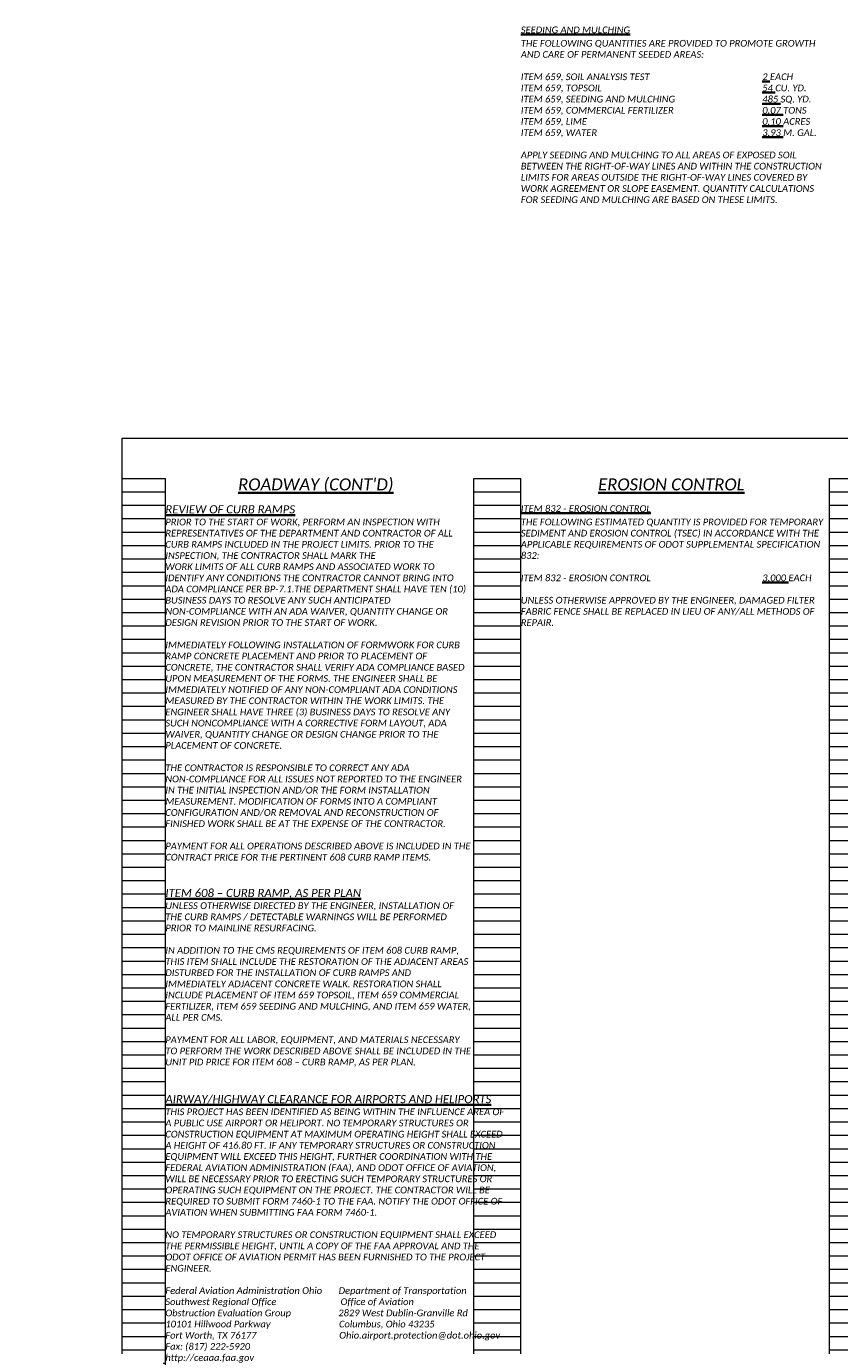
# Model space of a CAD drawing. Header units: feet. Extents: x 4003 to 4118, y 192 to 234.
# Tile 4 of 8: x 4039 to 4056, y 206 to 234. Entities that reach past the tile are written whole.
import ezdxf

# ---------------------------------------------------------------- set-up
doc = ezdxf.new("R2010")
doc.units = ezdxf.units.FT
doc.header["$MEASUREMENT"] = 0
doc.layers.get('Defpoints').update_dxf_attribs({"lineweight": 15})
doc.layers.add('0_Mview', color=7, linetype='Continuous', lineweight=15, plot=False)
doc.layers.add('SC_Scratch1', color=7, linetype='Continuous', lineweight=15, plot=False)
doc.layers.add('TX_P_5', color=7, linetype='Continuous', lineweight=35)
doc.styles.add('P_Slanted - Normal Fixed Spacing', font='calibrii.ttf', dxfattribs={"height": 0.14})
doc.styles.add('P_Slanted - Sub Title', font='calibrii.ttf', dxfattribs={"height": 0.17})

# ---------------------------------------------------------------- blocks, each defined once
blk = doc.blocks.new('4COL')
at = {"layer": 'Defpoints', "color": 3, "linetype": 'Continuous'}
for p, q in [((2, 0.98), (2, 21.14)), ((2, 21.14), (2.9, 21.14)), ((2.9, 0.98), (2.9, 21.14)), ((9.34, 0.98), (9.34, 21.14)), ((9.34, 21.14), (10.32, 21.14)), ((10.32, 0.98), (10.32, 21.14)), ((16.76, 0.98), (16.76, 21.14)), ((16.76, 21.14), (17.74, 21.14)), ((17.74, 0.98), (17.74, 21.14)), ((24.18, 0.98), (24.18, 21.14)), ((24.18, 21.14), (25.16, 21.14)), ((25.16, 0.98), (25.16, 21.14)), ((31.6, 0.98), (31.6, 21.14)), ((31.6, 21.14), (32.5, 21.14)), ((32.5, 0.98), (32.5, 21.14)), ((2, 20.86), (2.9, 20.86)), ((9.34, 20.86), (10.32, 20.86)), ((16.76, 20.86), (17.74, 20.86)), ((24.18, 20.86), (25.16, 20.86)), ((31.6, 20.86), (32.5, 20.86)), ((2, 20.58), (2.9, 20.58)), ((9.34, 20.58), (10.32, 20.58)), ((16.76, 20.58), (17.74, 20.58)), ((24.18, 20.58), (25.16, 20.58)), ((31.6, 20.58), (32.5, 20.58)), ((2, 20.3), (2.9, 20.3)), ((9.34, 20.3), (10.32, 20.3)), ((16.76, 20.3), (17.74, 20.3)), ((24.18, 20.3), (25.16, 20.3)), ((31.6, 20.3), (32.5, 20.3)), ((2, 20.02), (2.9, 20.02)), ((9.34, 20.02), (10.32, 20.02)), ((16.76, 20.02), (17.74, 20.02)), ((24.18, 20.02), (25.16, 20.02)), ((31.6, 20.02), (32.5, 20.02)), ((2, 19.74), (2.9, 19.74)), ((9.34, 19.74), (10.32, 19.74)), ((16.76, 19.74), (17.74, 19.74)), ((24.18, 19.74), (25.16, 19.74)), ((31.6, 19.74), (32.5, 19.74)), ((2, 19.46), (2.9, 19.46)), ((9.34, 19.46), (10.32, 19.46)), ((16.76, 19.46), (17.74, 19.46)), ((24.18, 19.46), (25.16, 19.46)), ((31.6, 19.46), (32.5, 19.46)), ((2, 19.18), (2.9, 19.18)), ((9.34, 19.18), (10.32, 19.18)), ((16.76, 19.18), (17.74, 19.18)), ((24.18, 19.18), (25.16, 19.18)), ((31.6, 19.18), (32.5, 19.18)), ((2, 18.9), (2.9, 18.9)), ((9.34, 18.9), (10.32, 18.9)), ((16.76, 18.9), (17.74, 18.9)), ((24.18, 18.9), (25.16, 18.9)), ((31.6, 18.9), (32.5, 18.9)), ((2, 18.62), (2.9, 18.62)), ((9.34, 18.62), (10.32, 18.62)), ((16.76, 18.62), (17.74, 18.62)), ((24.18, 18.62), (25.16, 18.62)), ((31.6, 18.62), (32.5, 18.62)), ((2, 18.34), (2.9, 18.34)), ((9.34, 18.34), (10.32, 18.34)), ((16.76, 18.34), (17.74, 18.34)), ((24.18, 18.34), (25.16, 18.34)), ((31.6, 18.34), (32.5, 18.34)), ((2, 18.06), (2.9, 18.06)), ((9.34, 18.06), (10.32, 18.06)), ((16.76, 18.06), (17.74, 18.06)), ((24.18, 18.06), (25.16, 18.06)), ((31.6, 18.06), (32.5, 18.06)), ((2, 17.78), (2.9, 17.78)), ((9.34, 17.78), (10.32, 17.78)), ((16.76, 17.78), (17.74, 17.78)), ((24.18, 17.78), (25.16, 17.78)), ((31.6, 17.78), (32.5, 17.78)), ((2, 17.5), (2.9, 17.5)), ((9.34, 17.5), (10.32, 17.5)), ((16.76, 17.5), (17.74, 17.5)), ((24.18, 17.5), (25.16, 17.5)), ((31.6, 17.5), (32.5, 17.5)), ((2, 17.22), (2.9, 17.22)), ((9.34, 17.22), (10.32, 17.22)), ((16.76, 17.22), (17.74, 17.22)), ((24.18, 17.22), (25.16, 17.22)), ((31.6, 17.22), (32.5, 17.22)), ((2, 16.94), (2.9, 16.94)), ((9.34, 16.94), (10.32, 16.94)), ((16.76, 16.94), (17.74, 16.94)), ((24.18, 16.94), (25.16, 16.94)), ((31.6, 16.94), (32.5, 16.94)), ((2, 16.66), (2.9, 16.66)), ((9.34, 16.66), (10.32, 16.66)), ((16.76, 16.66), (17.74, 16.66)), ((24.18, 16.66), (25.16, 16.66)), ((31.6, 16.66), (32.5, 16.66)), ((2, 16.38), (2.9, 16.38)), ((9.34, 16.38), (10.32, 16.38)), ((16.76, 16.38), (17.74, 16.38)), ((24.18, 16.38), (25.16, 16.38)), ((31.6, 16.38), (32.5, 16.38)), ((2, 16.1), (2.9, 16.1)), ((9.34, 16.1), (10.32, 16.1)), ((16.76, 16.1), (17.74, 16.1)), ((24.18, 16.1), (25.16, 16.1)), ((31.6, 16.1), (32.5, 16.1)), ((2, 15.82), (2.9, 15.82)), ((9.34, 15.82), (10.32, 15.82)), ((16.76, 15.82), (17.74, 15.82)), ((24.18, 15.82), (25.16, 15.82)), ((31.6, 15.82), (32.5, 15.82)), ((2, 15.54), (2.9, 15.54)), ((9.34, 15.54), (10.32, 15.54)), ((16.76, 15.54), (17.74, 15.54)), ((24.18, 15.54), (25.16, 15.54)), ((31.6, 15.54), (32.5, 15.54)), ((2, 15.26), (2.9, 15.26)), ((9.34, 15.26), (10.32, 15.26)), ((16.76, 15.26), (17.74, 15.26)), ((24.18, 15.26), (25.16, 15.26)), ((31.6, 15.26), (32.5, 15.26)), ((2, 14.98), (2.9, 14.98)), ((9.34, 14.98), (10.32, 14.98)), ((16.76, 14.98), (17.74, 14.98)), ((24.18, 14.98), (25.16, 14.98)), ((31.6, 14.98), (32.5, 14.98)), ((2, 14.7), (2.9, 14.7)), ((9.34, 14.7), (10.32, 14.7)), ((16.76, 14.7), (17.74, 14.7)), ((24.18, 14.7), (25.16, 14.7)), ((31.6, 14.7), (32.5, 14.7)), ((2, 14.42), (2.9, 14.42)), ((9.34, 14.42), (10.32, 14.42)), ((16.76, 14.42), (17.74, 14.42)), ((24.18, 14.42), (25.16, 14.42)), ((31.6, 14.42), (32.5, 14.42)), ((2, 14.14), (2.9, 14.14)), ((9.34, 14.14), (10.32, 14.14)), ((16.76, 14.14), (17.74, 14.14)), ((24.18, 14.14), (25.16, 14.14)), ((31.6, 14.14), (32.5, 14.14)), ((2, 13.86), (2.9, 13.86)), ((9.34, 13.86), (10.32, 13.86)), ((16.76, 13.86), (17.74, 13.86)), ((24.18, 13.86), (25.16, 13.86)), ((31.6, 13.86), (32.5, 13.86)), ((2, 13.58), (2.9, 13.58)), ((9.34, 13.58), (10.32, 13.58)), ((16.76, 13.58), (17.74, 13.58)), ((24.18, 13.58), (25.16, 13.58)), ((31.6, 13.58), (32.5, 13.58)), ((2, 13.3), (2.9, 13.3)), ((9.34, 13.3), (10.32, 13.3)), ((16.76, 13.3), (17.74, 13.3)), ((24.18, 13.3), (25.16, 13.3)), ((31.6, 13.3), (32.5, 13.3)), ((2, 13.02), (2.9, 13.02)), ((9.34, 13.02), (10.32, 13.02)), ((16.76, 13.02), (17.74, 13.02)), ((24.18, 13.02), (25.16, 13.02)), ((31.6, 13.02), (32.5, 13.02)), ((2, 12.74), (2.9, 12.74)), ((9.34, 12.74), (10.32, 12.74)), ((16.76, 12.74), (17.74, 12.74)), ((24.18, 12.74), (25.16, 12.74)), ((31.6, 12.74), (32.5, 12.74)), ((2, 12.46), (2.9, 12.46)), ((9.34, 12.46), (10.32, 12.46)), ((16.76, 12.46), (17.74, 12.46)), ((24.18, 12.46), (25.16, 12.46)), ((31.6, 12.46), (32.5, 12.46)), ((2, 12.18), (2.9, 12.18)), ((9.34, 12.18), (10.32, 12.18)), ((16.76, 12.18), (17.74, 12.18)), ((24.18, 12.18), (25.16, 12.18)), ((31.6, 12.18), (32.5, 12.18)), ((2, 11.9), (2.9, 11.9)), ((9.34, 11.9), (10.32, 11.9)), ((16.76, 11.9), (17.74, 11.9)), ((24.18, 11.9), (25.16, 11.9)), ((31.6, 11.9), (32.5, 11.9)), ((2, 11.62), (2.9, 11.62)), ((9.34, 11.62), (10.32, 11.62)), ((16.76, 11.62), (17.74, 11.62)), ((24.18, 11.62), (25.16, 11.62)), ((31.6, 11.62), (32.5, 11.62)), ((2, 11.34), (2.9, 11.34)), ((9.34, 11.34), (10.32, 11.34)), ((16.76, 11.34), (17.74, 11.34)), ((24.18, 11.34), (25.16, 11.34)), ((31.6, 11.34), (32.5, 11.34)), ((2, 11.06), (2.9, 11.06)), ((9.34, 11.06), (10.32, 11.06)), ((16.76, 11.06), (17.74, 11.06)), ((24.18, 11.06), (25.16, 11.06)), ((31.6, 11.06), (32.5, 11.06)), ((2, 10.78), (2.9, 10.78)), ((9.34, 10.78), (10.32, 10.78)), ((16.76, 10.78), (17.74, 10.78)), ((24.18, 10.78), (25.16, 10.78)), ((31.6, 10.78), (32.5, 10.78)), ((2, 10.5), (2.9, 10.5)), ((9.34, 10.5), (10.32, 10.5)), ((16.76, 10.5), (17.74, 10.5)), ((24.18, 10.5), (25.16, 10.5)), ((31.6, 10.5), (32.5, 10.5)), ((2, 10.22), (2.9, 10.22)), ((9.34, 10.22), (10.32, 10.22)), ((16.76, 10.22), (17.74, 10.22)), ((24.18, 10.22), (25.16, 10.22)), ((31.6, 10.22), (32.5, 10.22)), ((2, 9.94), (2.9, 9.94)), ((9.34, 9.94), (10.32, 9.94)), ((16.76, 9.94), (17.74, 9.94)), ((24.18, 9.94), (25.16, 9.94)), ((31.6, 9.94), (32.5, 9.94)), ((2, 9.66), (2.9, 9.66)), ((9.34, 9.66), (10.32, 9.66)), ((16.76, 9.66), (17.74, 9.66)), ((24.18, 9.66), (25.16, 9.66)), ((31.6, 9.66), (32.5, 9.66)), ((2, 9.38), (2.9, 9.38)), ((9.34, 9.38), (10.32, 9.38)), ((16.76, 9.38), (17.74, 9.38)), ((24.18, 9.38), (25.16, 9.38)), ((31.6, 9.38), (32.5, 9.38)), ((2, 9.1), (2.9, 9.1)), ((9.34, 9.1), (10.32, 9.1)), ((16.76, 9.1), (17.74, 9.1)), ((24.18, 9.1), (25.16, 9.1)), ((31.6, 9.1), (32.5, 9.1)), ((2, 8.82), (2.9, 8.82)), ((9.34, 8.82), (10.32, 8.82)), ((16.76, 8.82), (17.74, 8.82)), ((24.18, 8.82), (25.16, 8.82)), ((31.6, 8.82), (32.5, 8.82)), ((2, 8.54), (2.9, 8.54)), ((9.34, 8.54), (10.32, 8.54)), ((16.76, 8.54), (17.74, 8.54)), ((24.18, 8.54), (25.16, 8.54)), ((31.6, 8.54), (32.5, 8.54)), ((2, 8.26), (2.9, 8.26)), ((9.34, 8.26), (10.32, 8.26)), ((16.76, 8.26), (17.74, 8.26)), ((24.18, 8.26), (25.16, 8.26)), ((31.6, 8.26), (32.5, 8.26)), ((2, 7.98), (2.9, 7.98)), ((9.34, 7.98), (10.32, 7.98)), ((16.76, 7.98), (17.74, 7.98)), ((24.18, 7.98), (25.16, 7.98)), ((31.6, 7.98), (32.5, 7.98)), ((2, 7.7), (2.9, 7.7)), ((9.34, 7.7), (10.32, 7.7)), ((16.76, 7.7), (17.74, 7.7)), ((24.18, 7.7), (25.16, 7.7)), ((31.6, 7.7), (32.5, 7.7)), ((2, 7.42), (2.9, 7.42)), ((9.34, 7.42), (10.32, 7.42)), ((16.76, 7.42), (17.74, 7.42)), ((24.18, 7.42), (25.16, 7.42)), ((31.6, 7.42), (32.5, 7.42)), ((2, 7.14), (2.9, 7.14)), ((9.34, 7.14), (10.32, 7.14)), ((16.76, 7.14), (17.74, 7.14)), ((24.18, 7.14), (25.16, 7.14)), ((31.6, 7.14), (32.5, 7.14)), ((2, 6.86), (2.9, 6.86)), ((9.34, 6.86), (10.32, 6.86)), ((16.76, 6.86), (17.74, 6.86)), ((24.18, 6.86), (25.16, 6.86)), ((31.6, 6.86), (32.5, 6.86)), ((2, 6.58), (2.9, 6.58)), ((9.34, 6.58), (10.32, 6.58)), ((16.76, 6.58), (17.74, 6.58)), ((24.18, 6.58), (25.16, 6.58)), ((31.6, 6.58), (32.5, 6.58)), ((2, 6.3), (2.9, 6.3)), ((9.34, 6.3), (10.32, 6.3)), ((16.76, 6.3), (17.74, 6.3)), ((24.18, 6.3), (25.16, 6.3)), ((31.6, 6.3), (32.5, 6.3)), ((2, 6.02), (2.9, 6.02)), ((9.34, 6.02), (10.32, 6.02)), ((16.76, 6.02), (17.74, 6.02)), ((24.18, 6.02), (25.16, 6.02)), ((31.6, 6.02), (32.5, 6.02)), ((2, 5.74), (2.9, 5.74)), ((9.34, 5.74), (10.32, 5.74)), ((16.76, 5.74), (17.74, 5.74)), ((24.18, 5.74), (25.16, 5.74)), ((31.6, 5.74), (32.5, 5.74)), ((2, 5.46), (2.9, 5.46)), ((9.34, 5.46), (10.32, 5.46)), ((16.76, 5.46), (17.74, 5.46)), ((24.18, 5.46), (25.16, 5.46)), ((31.6, 5.46), (32.5, 5.46)), ((2, 5.18), (2.9, 5.18)), ((9.34, 5.18), (10.32, 5.18)), ((16.76, 5.18), (17.74, 5.18)), ((24.18, 5.18), (25.16, 5.18)), ((31.6, 5.18), (32.5, 5.18)), ((2, 4.9), (2.9, 4.9)), ((9.34, 4.9), (10.32, 4.9)), ((16.76, 4.9), (17.74, 4.9)), ((24.18, 4.9), (25.16, 4.9)), ((31.6, 4.9), (32.5, 4.9)), ((2, 4.62), (2.9, 4.62)), ((9.34, 4.62), (10.32, 4.62)), ((16.76, 4.62), (17.74, 4.62)), ((24.18, 4.62), (25.16, 4.62)), ((31.6, 4.62), (32.5, 4.62)), ((2, 4.34), (2.9, 4.34)), ((9.34, 4.34), (10.32, 4.34)), ((16.76, 4.34), (17.74, 4.34)), ((24.18, 4.34), (25.16, 4.34)), ((31.6, 4.34), (32.5, 4.34)), ((2, 4.06), (2.9, 4.06)), ((9.34, 4.06), (10.32, 4.06)), ((16.76, 4.06), (17.74, 4.06)), ((24.18, 4.06), (25.16, 4.06)), ((31.6, 4.06), (32.5, 4.06)), ((2, 3.78), (2.9, 3.78)), ((9.34, 3.78), (10.32, 3.78)), ((16.76, 3.78), (17.74, 3.78)), ((24.18, 3.78), (25.16, 3.78)), ((31.6, 3.78), (32.5, 3.78)), ((2, 3.5), (2.9, 3.5)), ((9.34, 3.5), (10.32, 3.5)), ((16.76, 3.5), (17.74, 3.5)), ((24.18, 3.5), (25.16, 3.5)), ((31.6, 3.5), (32.5, 3.5)), ((2, 3.22), (2.9, 3.22)), ((9.34, 3.22), (10.32, 3.22)), ((16.76, 3.22), (17.74, 3.22)), ((24.18, 3.22), (25.16, 3.22)), ((31.6, 3.22), (32.5, 3.22)), ((2, 2.94), (2.9, 2.94)), ((9.34, 2.94), (10.32, 2.94)), ((16.76, 2.94), (17.74, 2.94)), ((24.18, 2.94), (25.16, 2.94)), ((31.6, 2.94), (32.5, 2.94)), ((2, 2.66), (2.9, 2.66)), ((9.34, 2.66), (10.32, 2.66)), ((16.76, 2.66), (17.74, 2.66)), ((24.18, 2.66), (25.16, 2.66)), ((31.6, 2.66), (32.5, 2.66)), ((2, 2.38), (2.9, 2.38)), ((9.34, 2.38), (10.32, 2.38)), ((16.76, 2.38), (17.74, 2.38)), ((24.18, 2.38), (25.16, 2.38)), ((31.6, 2.38), (32.5, 2.38)), ((2, 2.1), (2.9, 2.1)), ((9.34, 2.1), (10.32, 2.1)), ((16.76, 2.1), (17.74, 2.1)), ((24.18, 2.1), (25.16, 2.1)), ((31.6, 2.1), (32.5, 2.1)), ((2, 1.82), (2.9, 1.82)), ((9.34, 1.82), (10.32, 1.82)), ((16.76, 1.82), (17.74, 1.82)), ((24.18, 1.82), (25.16, 1.82)), ((31.6, 1.82), (32.5, 1.82)), ((2, 1.54), (2.9, 1.54)), ((9.34, 1.54), (10.32, 1.54)), ((16.76, 1.54), (17.74, 1.54)), ((24.18, 1.54), (25.16, 1.54)), ((31.6, 1.54), (32.5, 1.54)), ((2, 1.26), (2.9, 1.26)), ((9.34, 1.26), (10.32, 1.26)), ((16.76, 1.26), (17.74, 1.26)), ((24.18, 1.26), (25.16, 1.26)), ((31.6, 1.26), (32.5, 1.26)), ((2, 0.98), (2.9, 0.98)), ((9.34, 0.98), (10.32, 0.98)), ((16.76, 0.98), (17.74, 0.98)), ((24.18, 0.98), (25.16, 0.98)), ((31.6, 0.98), (32.5, 0.98))]:
    blk.add_line(p, q, dxfattribs=at)
blk.add_point((0, 0), dxfattribs=at)

msp = doc.modelspace()

# ---------------------------------------------------------------- linework, layer by layer
at = {"layer": 'SC_Scratch1'}
msp.add_lwpolyline([(4041.08, 225.164), (4071.58, 225.164), (4071.58, 204.164), (4041.08, 204.164)], close=True, dxfattribs=at)

# ---------------------------------------------------------------- block references
at = {"layer": '0_Mview'}
msp.add_blockref('4COL', (4039.08, 203.184), dxfattribs=at)

# ---------------------------------------------------------------- texts
at = {"layer": 'TX_P_5'}
for s, insert, char_height, width, attachment_point, style in [('{\\LSEEDING AND MULCHING}', (4049.4, 233.764), 0.14, 6.22655, 1, 'P_Slanted - Sub Title'), ('THE FOLLOWING QUANTITIES ARE PROVIDED TO PROMOTE GROWTH AND CARE OF PERMANENT SEEDED AREAS:\\P\\P\\pxt36;ITEM 659, SOIL ANALYSIS TEST^I{\\L2} EACH\\PITEM 659, TOPSOIL^I{\\L54} CU. YD.\\PITEM 659, SEEDING AND MULCHING^I{\\L485} SQ. YD.\\PITEM 659, COMMERCIAL FERTILIZER^I{\\L0.07} TONS\\PITEM 659, LIME^I{\\L0.10} ACRES\\PITEM 659, WATER ^I{\\L3.93} M. GAL.\\P\\P\\ptz;APPLY SEEDING AND MULCHING TO ALL AREAS OF EXPOSED SOIL BETWEEN THE RIGHT-OF-WAY LINES AND WITHIN THE CONSTRUCTION LIMITS FOR AREAS OUTSIDE THE RIGHT-OF-WAY LINES COVERED BY WORK AGREEMENT OR SLOPE EASEMENT. QUANTITY CALCULATIONS FOR SEEDING AND MULCHING ARE BASED ON THESE LIMITS.', (4049.4, 233.484), 0.14, 6.40401, 1, 'P_Slanted - Normal Fixed Spacing'), ("{\\LROADWAY (CONT'D)}", (4045.12, 224.324), 0.25, 3.65741, 2, 'P_Slanted - Sub Title'), ('{\\LEROSION CONTROL}', (4052.54, 224.324), 0.25, 3.65741, 2, 'P_Slanted - Sub Title'), ('{\\LREVIEW OF CURB RAMPS}', (4041.98, 223.764), 0.17, 5.79377, 1, 'P_Slanted - Sub Title'), ('{\\LITEM 832 - EROSION CONTROL}', (4049.4, 223.764), 0.14, 6.22655, 1, 'P_Slanted - Sub Title'), ('PRIOR TO THE START OF WORK, PERFORM AN INSPECTION WITH REPRESENTATIVES OF THE DEPARTMENT AND CONTRACTOR OF ALL CURB RAMPS INCLUDED IN THE PROJECT LIMITS. PRIOR TO THE INSPECTION, THE CONTRACTOR SHALL MARK THE\\PWORK LIMITS OF ALL CURB RAMPS AND ASSOCIATED WORK TO IDENTIFY ANY CONDITIONS THE CONTRACTOR CANNOT BRING INTO ADA COMPLIANCE PER BP-7.1.THE DEPARTMENT SHALL HAVE TEN (10) BUSINESS DAYS TO RESOLVE ANY SUCH ANTICIPATED NON-COMPLIANCE WITH AN ADA WAIVER, QUANTITY CHANGE OR DESIGN REVISION PRIOR TO THE START OF WORK.\\P\\PIMMEDIATELY FOLLOWING INSTALLATION OF FORMWORK FOR CURB RAMP CONCRETE PLACEMENT AND PRIOR TO PLACEMENT OF CONCRETE, THE CONTRACTOR SHALL VERIFY ADA COMPLIANCE BASED UPON MEASUREMENT OF THE FORMS. THE ENGINEER SHALL BE IMMEDIATELY NOTIFIED OF ANY NON-COMPLIANT ADA CONDITIONS MEASURED BY THE CONTRACTOR WITHIN THE WORK LIMITS. THE\\PENGINEER SHALL HAVE THREE (3) BUSINESS DAYS TO RESOLVE ANY SUCH NONCOMPLIANCE WITH A CORRECTIVE FORM LAYOUT, ADA WAIVER, QUANTITY CHANGE OR DESIGN CHANGE PRIOR TO THE PLACEMENT OF CONCRETE.\\P\\PTHE CONTRACTOR IS RESPONSIBLE TO CORRECT ANY ADA NON-COMPLIANCE FOR ALL ISSUES NOT REPORTED TO THE ENGINEER IN THE INITIAL INSPECTION AND/OR THE FORM INSTALLATION MEASUREMENT. MODIFICATION OF FORMS INTO A COMPLIANT CONFIGURATION AND/OR REMOVAL AND RECONSTRUCTION OF FINISHED WORK SHALL BE AT THE EXPENSE OF THE CONTRACTOR.\\P\\PPAYMENT FOR ALL OPERATIONS DESCRIBED ABOVE IS INCLUDED IN THE CONTRACT PRICE FOR THE PERTINENT 608 CURB RAMP ITEMS. ', (4041.98, 223.484), 0.14, 6.40401, 1, 'P_Slanted - Normal Fixed Spacing'), ('THE FOLLOWING ESTIMATED QUANTITY IS PROVIDED FOR TEMPORARY SEDIMENT AND EROSION CONTROL (TSEC) IN ACCORDANCE WITH THE APPLICABLE REQUIREMENTS OF ODOT SUPPLEMENTAL SPECIFICATION 832:\\P\\PITEM 832 - EROSION CONTROL^I^I^I^I^I{\\L3,000} EACH\\P\\PUNLESS OTHERWISE APPROVED BY THE ENGINEER, DAMAGED FILTER FABRIC FENCE SHALL BE REPLACED IN LIEU OF ANY/ALL METHODS OF REPAIR.', (4049.4, 223.484), 0.14, 6.40401, 1, 'P_Slanted - Normal Fixed Spacing'), ('{\\LITEM 608 – CURB RAMP, AS PER PLAN}', (4041.98, 215.75), 0.17, 5.79377, 1, 'P_Slanted - Sub Title'), ('UNLESS OTHERWISE DIRECTED BY THE ENGINEER, INSTALLATION OF THE CURB RAMPS / DETECTABLE WARNINGS WILL BE PERFORMED PRIOR TO MAINLINE RESURFACING.\\P\\PIN ADDITION TO THE CMS REQUIREMENTS OF ITEM 608 CURB RAMP, THIS ITEM SHALL INCLUDE THE RESTORATION OF THE ADJACENT AREAS DISTURBED FOR THE INSTALLATION OF CURB RAMPS AND IMMEDIATELY ADJACENT CONCRETE WALK. RESTORATION SHALL INCLUDE PLACEMENT OF ITEM 659 TOPSOIL, ITEM 659 COMMERCIAL FERTILIZER, ITEM 659 SEEDING AND MULCHING, AND ITEM 659 WATER, ALL PER CMS.\\P\\PPAYMENT FOR ALL LABOR, EQUIPMENT, AND MATERIALS NECESSARY TO PERFORM THE WORK DESCRIBED ABOVE SHALL BE INCLUDED IN THE UNIT PID PRICE FOR ITEM 608 – CURB RAMP, AS PER PLAN.', (4041.98, 215.47), 0.14, 6.40401, 1, 'P_Slanted - Normal Fixed Spacing'), ('{\\LAIRWAY/HIGHWAY CLEARANCE FOR AIRPORTS AND HELIPORTS}', (4041.98, 211.444), 0.17, 8.19095, 1, 'P_Slanted - Sub Title'), ('THIS PROJECT HAS BEEN IDENTIFIED AS BEING WITHIN THE INFLUENCE AREA OF A PUBLIC USE AIRPORT OR HELIPORT. NO TEMPORARY STRUCTURES OR CONSTRUCTION EQUIPMENT AT MAXIMUM OPERATING HEIGHT SHALL EXCEED A HEIGHT OF 416.80 FT. IF ANY TEMPORARY STRUCTURES OR CONSTRUCTION EQUIPMENT WILL EXCEED THIS HEIGHT, FURTHER COORDINATION WITH THE FEDERAL AVIATION ADMINISTRATION (FAA), AND ODOT OFFICE OF AVIATION, WILL BE NECESSARY PRIOR TO ERECTING SUCH TEMPORARY STRUCTURES OR OPERATING SUCH EQUIPMENT ON THE PROJECT. THE CONTRACTOR WILL BE REQUIRED TO SUBMIT FORM 7460-1 TO THE FAA. NOTIFY THE ODOT OFFICE OF AVIATION WHEN SUBMITTING FAA FORM 7460-1.\\P\\PNO TEMPORARY STRUCTURES OR CONSTRUCTION EQUIPMENT SHALL EXCEED THE PERMISSIBLE HEIGHT, UNTIL A COPY OF THE FAA APPROVAL AND THE ODOT OFFICE OF AVIATION PERMIT HAS BEEN FURNISHED TO THE PROJECT ENGINEER.\\P\\PFederal Aviation Administration Ohio       Department of Transportation\\PSouthwest Regional Office ^I^I      Office of Aviation\\PObstruction Evaluation Group                    2829 West Dublin-Granville Rd          10101 Hillwood Parkway                             Columbus, Ohio 43235\\PFort Worth, TX 76177                                   Ohio.airport.protection@dot.ohio.gov\\PFax: (817) 222-5920\\Phttp://ceaaa.faa.gov', (4041.98, 211.164), 0.14, 7.09052, 1, 'P_Slanted - Normal Fixed Spacing')]:
    msp.add_mtext(s, dxfattribs=dict(at, insert=insert, char_height=char_height, width=width, attachment_point=attachment_point, style=style))

doc.saveas('drawing.dxf')
